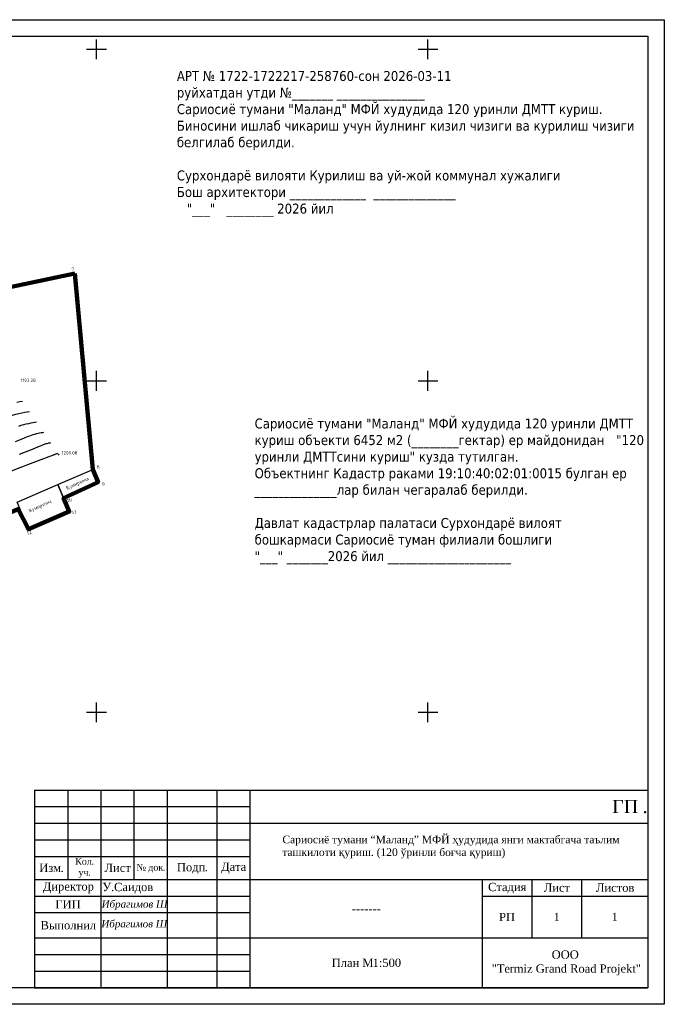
# Model space of a CAD drawing. Extents: x 59851 to 60691, y 39812 to 40109.
# Tile 10 of 10: x 60497 to 60691, y 39812 to 40109. Entities that reach past the tile are written whole.
import ezdxf

# ---------------------------------------------------------------- set-up
doc = ezdxf.new("R2010")
doc.units = 0
doc.header["$MEASUREMENT"] = 0
doc.linetypes.add('CONTI', pattern=[0])
for name, color, linetype in [('(002) Рамка', 7, 'Continuous'), ('GOR_BDEFAULT', 14, 'CONTI'), ('GORIZDEFAULT', 9, 'CONTI'), ('PI_OTDEFAULT', 13, 'CONTI'), ('PI_TTDEFAULT', 5, 'CONTI'), ('RAMKA', 7, 'CONTI'), ('SETKR', 2, 'CONTI')]:
    doc.layers.add(name, color=color, linetype=linetype)
doc.styles.add('СПДС', font='isocpeur.ttf')
doc.styles.add('СТАНДАРТ', font='times.ttf')

# ---------------------------------------------------------------- blocks, each defined once
blk = doc.blocks.new('BL_333')
at = {"color": 0}
for p, q in [((0, -3), (0, 3)), ((-3, 0), (3, 0))]:
    blk.add_line(p, q, dxfattribs=at)

msp = doc.modelspace()

# ---------------------------------------------------------------- linework, layer by layer
at = {"linetype": 'Continuous'}
for p, q in [((60501.3, 39876.56), (60686.3, 39876.56)), ((60501.3, 39876.56), (60501.3, 39816.93)), ((60511.3, 39876.56), (60511.3, 39849.59)), ((60521.3, 39876.56), (60521.3, 39816.93)), ((60531.3, 39876.56), (60531.3, 39849.59)), ((60541.3, 39876.56), (60541.3, 39816.93)), ((60556.3, 39876.56), (60556.3, 39816.93)), ((60566.3, 39876.56), (60566.3, 39816.93)), ((60686.3, 39876.56), (60686.3, 39849.59)), ((60501.3, 39871.56), (60566.3, 39871.56)), ((60501.3, 39866.56), (60566.3, 39866.56)), ((60566.3, 39866.56), (60686.3, 39866.56)), ((60501.3, 39861.56), (60566.3, 39861.56)), ((60501.3, 39856.56), (60566.3, 39856.56)), ((60501.3, 39849.59), (60566.3, 39849.59)), ((60566.3, 39849.59), (60636.3, 39849.59)), ((60636.3, 39849.59), (60686.3, 39849.59)), ((60636.3, 39849.59), (60636.3, 39844.59)), ((60651.3, 39849.59), (60651.3, 39831.93)), ((60666.3, 39849.59), (60666.3, 39831.93)), ((60686.3, 39849.59), (60686.3, 39831.93)), ((60501.3, 39844.59), (60566.3, 39844.59)), ((60636.3, 39844.59), (60686.3, 39844.59)), ((60636.3, 39844.59), (60636.3, 39831.93)), ((60501.3, 39839.59), (60566.3, 39839.59)), ((60501.3, 39831.93), (60566.3, 39831.93)), ((60566.3, 39831.93), (60636.3, 39831.93)), ((60636.3, 39831.93), (60686.3, 39831.93)), ((60636.3, 39831.93), (60636.3, 39816.93)), ((60686.3, 39831.93), (60686.3, 39816.93)), ((60501.3, 39826.93), (60566.3, 39826.93)), ((60501.3, 39821.93), (60566.3, 39821.93)), ((60501.3, 39816.93), (60686.3, 39816.93))]:
    msp.add_line(p, q, dxfattribs=at)
at = {"linetype": 'ByBlock'}
msp.add_lwpolyline([(60271.3, 40108.93), (60691.3, 40108.93), (60691.3, 39811.93), (60271.3, 39811.93), (60271.3, 40108.93), (60271.3, 40108.93)], dxfattribs=at)
msp.add_lwpolyline([(60291.3, 40103.93), (60686.3, 40103.93), (60686.3, 39816.93), (60291.3, 39816.93)], close=True, dxfattribs=at)
at = {"color": 1, "linetype": 'ByBlock', "lineweight": 100, "elevation": 1190.67}
msp.add_lwpolyline([(60513.47, 40032.37), (60473.25, 40023.88), (60463.46, 40025.1), (60435.32, 40021.97), (60424.83, 40009.11), (60427.08, 39997.31), (60423.9, 39996.9), (60418.31, 39977.67), (60420.86, 39946.18), (60422.37, 39936.1), (60454.61, 39943.78), (60496.32, 39961.3), (60499.49, 39955.23), (60511.79, 39960.55), (60510.06, 39964.62), (60520.49, 39969.44), (60518.84, 39973.24), (60513.47, 40032.37)], dxfattribs=at)
at = {"linetype": 'CONTI', "elevation": 1190.67}
msp.add_lwpolyline([(60473.25, 40023.88), (60513.47, 40032.37)], dxfattribs=at)
at = {"linetype": 'CONTI'}
for points in [[(60508.33, 39968.7), (60518.84, 39973.24), (60520.49, 39969.44), (60509.98, 39964.89)], [(60496.03, 39963.37), (60508.33, 39968.7), (60511.79, 39960.55), (60499.49, 39955.23)]]:
    msp.add_lwpolyline(points, close=True, dxfattribs=at)
at = {"layer": 'GOR_BDEFAULT', "color": 14}
for points in [[(60497.63, 39993.78, 1195), (60496.84, 39993.65, 1195), (60495.91, 39993.49, 1195)], [(60508.25, 39978.13, 1200), (60508.09, 39978.08, 1200), (60507.73, 39977.91, 1200), (60507.61, 39977.85, 1200), (60507.46, 39977.79, 1200), (60507.29, 39977.71, 1200), (60507.1, 39977.64, 1200), (60506.9, 39977.55, 1200), (60506.68, 39977.46, 1200), (60506.45, 39977.37, 1200), (60506.19, 39977.28, 1200), (60505.79, 39977.13, 1200), (60505.1, 39976.87, 1200), (60504.01, 39976.45, 1200), (60502.36, 39975.83, 1200), (60500.02, 39974.94, 1200), (60496.86, 39973.73, 1200)], [(60496.86, 39973.73, 1200), (60492.55, 39972.08, 1200), (60487.49, 39970.15, 1200), (60482.01, 39968.07, 1200)]]:
    msp.add_polyline3d(points, dxfattribs=at)
at = {"layer": 'GORIZDEFAULT', "color": 9}
for points in [[(60499.75, 39990.65, 1196), (60499.12, 39990.54, 1196), (60498.35, 39990.41, 1196), (60497.49, 39990.24, 1196), (60496.54, 39990.05, 1196), (60495.55, 39989.82, 1196), (60494.54, 39989.57, 1196), (60493.53, 39989.29, 1196), (60492.63, 39989.01, 1196), (60491.75, 39988.7, 1196), (60490.9, 39988.38, 1196)], [(60501.88, 39987.52, 1197), (60501.4, 39987.44, 1197), (60500.82, 39987.33, 1197), (60500.16, 39987.21, 1197), (60499.45, 39987.06, 1197), (60498.7, 39986.89, 1197), (60497.93, 39986.7, 1197), (60497.17, 39986.49, 1197), (60496.43, 39986.25, 1197)], [(60504, 39984.39, 1198), (60503.67, 39984.33, 1198), (60503.28, 39984.26, 1198), (60502.84, 39984.18, 1198), (60502.35, 39984.08, 1198), (60501.85, 39983.96, 1198), (60501.33, 39983.83, 1198), (60500.81, 39983.69, 1198), (60500.3, 39983.52, 1198), (60499.73, 39983.32, 1198), (60499.04, 39983.05, 1198), (60498.15, 39982.69, 1198), (60496.98, 39982.21, 1198), (60495.46, 39981.59, 1198)], [(60506.12, 39981.26, 1199), (60505.95, 39981.23, 1199), (60505.75, 39981.19, 1199), (60505.51, 39981.15, 1199), (60505.26, 39981.09, 1199), (60504.99, 39981.03, 1199), (60504.72, 39980.96, 1199), (60504.45, 39980.88, 1199), (60504.18, 39980.79, 1199), (60503.88, 39980.68, 1199), (60503.48, 39980.52, 1199), (60502.95, 39980.31, 1199), (60502.23, 39980.01, 1199), (60501.29, 39979.62, 1199), (60500.06, 39979.12, 1199), (60498.51, 39978.5, 1199), (60496.68, 39977.76, 1199)]]:
    msp.add_polyline3d(points, dxfattribs=at)
at = {"layer": 'PI_TTDEFAULT', "color": 5}
msp.add_point((60508.49, 39977.77, 1200.08), dxfattribs=at)
msp.add_point((60508.49, 39977.77, 1200.08), dxfattribs=at)

# ---------------------------------------------------------------- block references
at = {"layer": 'SETKR', "color": 32}
for p in [(60520, 40100), (60620, 40100), (60520, 40000), (60620, 40000), (60520, 39900), (60520, 39900), (60620, 39900)]:
    msp.add_blockref('BL_333', p, dxfattribs=at)

# ---------------------------------------------------------------- texts
at = {"layer": '(002) Рамка', "char_height": 3, "attachment_point": 1}
for s, insert, width in [('\\pt15;{\\fTahoma|b0|i0|c204|p34;АРТ № 1722-1722217-258760-сон 2026-03-11\\Pруйхатдан утди №_______ _______________\\H1.95204x; \\H0.51229x;\\PСариосиё тумани "Маланд" МФЙ худудида 120 уринли ДМТТ куриш.\\H1.9019x; \\H0.52579x;\\PБиносини ишлаб чикариш учун йулнинг кизил чизиги ва курилиш чизиги \\H1.89351x; \\H0.52812x;белгилаб берилди.\\H1.67292x; \\H0.59776x;\\P\\H1.65369x; \\H0.60471x;\\PСурхондарё вилояти Курилиш ва уй-жой коммунал хужалиги \\H1.71416x; \\H0.58338x;\\PБош архитектори _____________  ______________\\H1.68166x; \\H0.59465x;\\P\\pi-12,l15;"___"^I________ 2026 йил\\H1.70484x; }', (60544.23, 40093.45), 142.8547), ('\\pt15;{\\fTahoma|b0|i0|c204|p34;Сариосиё тумани "Маланд" МФЙ худудида 120 уринли ДМТТ куриш объекти 6452 м2 (________гектар) ер майдонидан \\H2.19415x; \\H0.45576x;"120 уринли ДМТТсини куриш" кузда тутилган. \\H1.54249x; \\H0.6483x;\\PОбъектнинг Кадастр раками 19:10:40:02:01:0015 булган ер \\H1.72176x; \\H0.5808x;______________лар билан чегаралаб берилди.\\H1.68845x; \\H0.59226x;\\P\\H1.64851x; \\H0.60661x;\\PДавлат кадастрлар палатаси Сурхондарё вилоят \\H1.6353x; \\H0.61151x;\\Pбошкармаси Сариосиё туман филиали бошлиги \\H1.68848x; \\H0.59225x;\\P"___" _______2026 йил _____________________\\H1.74723x; }', (60567.69, 39988.62), 117.1831)]:
    msp.add_mtext(s, dxfattribs=dict(at, insert=insert, width=width))
at = {"linetype": 'Continuous', "style": 'СТАНДАРТ'}
for s, height, p in [('ГП ', 4, (60675.58, 39869.6)), ('.', 4, (60684.74, 39869.6)), ('Кол', 2, (60513.55, 39854.06)), ('Подп', 2.5, (60544.25, 39852.06)), ('Дата', 2.5, (60557.58, 39852.18)), ('Изм', 2.5, (60502.71, 39851.85)), ('.', 2.5, (60509.17, 39851.85)), ('уч', 2, (60514.55, 39850.73)), ('.', 2, (60518.47, 39854.06)), ('Лист', 2.5, (60522.43, 39851.85)), ('№ ', 2, (60532.04, 39852.26)), ('док', 2, (60535.59, 39852.26)), ('.', 2, (60540.01, 39852.26)), ('.', 2.5, (60552.62, 39852.06)), ('Директор', 2.5, (60503.8, 39846.24)), ('.', 2, (60517.51, 39850.73)), ('У', 2.5, (60521.75, 39846.07)), ('Саидов', 2.5, (60525.29, 39846.07)), ('Стадия', 2.5, (60638.14, 39846.07)), ('.', 2.5, (60524.37, 39846.07)), ('Лист', 2.5, (60654.93, 39845.87)), ('Листов', 2.5, (60670.69, 39845.87)), ('ГИП', 2.5, (60507.57, 39840.84)), ('-------', 2.5, (60597, 39839.51)), ('Выполнил', 2.5, (60503.11, 39834.54)), ('РП', 2.5, (60641.44, 39837.01)), ('1', 2.5, (60657.89, 39837.01)), ('1', 2.5, (60675.39, 39837.01)), ('ООО', 2.5, (60657.31, 39825.69)), ('План М', 2.5, (60590.96, 39823.2)), ('1:500', 2.5, (60603.29, 39823.2)), ('"', 2.5, (60639.24, 39821.46)), ('Те', 2.5, (60640.75, 39821.46)), ('rmiz Grand Road Projekt"', 2.5, (60644.64, 39821.46))]:
    msp.add_text(s, height=height, dxfattribs=at).set_placement(p)
at = {"color": 1, "linetype": 'ByBlock', "char_height": 1, "attachment_point": 1, "rotation": 12.5233}
for s, insert in [('{\\fTimes New Roman|b0|i0|c204|p18;7}', (60512.41, 40034.04, 1199)), ('{\\fTimes New Roman|b0|i0|c204|p18;8}', (60520.03, 39974.43, 8.33)), ('{\\fTimes New Roman|b0|i0|c204|p18;9}', (60521.58, 39969.28, 8.33)), ('{\\fTimes New Roman|b0|i0|c204|p18;10}', (60510.94, 39964.32, 8.33)), ('{\\fTimes New Roman|b0|i0|c204|p18;11}', (60512.37, 39960.79, 8.33)), ('{\\fTimes New Roman|b0|i0|c204|p18;12}', (60498.81, 39954.5, 8.33))]:
    msp.add_mtext_dynamic_manual_height_columns(s, width=35.7702, gutter_width=1, heights=[0], dxfattribs=dict(at, insert=insert))
at = {"linetype": 'ByBlock', "char_height": 1, "attachment_point": 1, "rotation": 24.2071}
for insert in [(60510.64, 39968.04), (60499.37, 39961.2)]:
    msp.add_mtext_dynamic_manual_height_columns('{\\fTimes New Roman|b0|i0|c204|p18;Кумирхона}', width=35.7702, gutter_width=1, heights=[0], dxfattribs=dict(at, insert=insert))
at = {"linetype": 'Continuous', "insert": (60576.08, 39862.8), "char_height": 2.3, "width": 174.3406, "attachment_point": 1, "style": 'СТАНДАРТ'}
msp.add_mtext('Сариосиё тумани “Маланд” МФЙ ҳудудида янги мактабгача таълим \\Pташкилоти қуриш. (120 ўринли боғча қуриш)', dxfattribs=at)
at = {"layer": 'PI_OTDEFAULT', "color": 13, "style": 'СПДС'}
for s, p in [('1193.28', (60497.06, 39999.66)), ('1200.08', (60509.49, 39977.76))]:
    msp.add_text(s, height=1, dxfattribs=at).set_placement(p)
at = {"layer": 'RAMKA', "lineweight": 0, "char_height": 2.2, "attachment_point": 1}
for insert in [(60521.53, 39843.27), (60521.45, 39837.33)]:
    msp.add_mtext_dynamic_manual_height_columns('{\\fTimes New Roman|b0|i1|c204|p18;Ибрагимов Ш}', width=22.5648, gutter_width=0.1, heights=[0], dxfattribs=dict(at, insert=insert))

doc.saveas('drawing.dxf')
